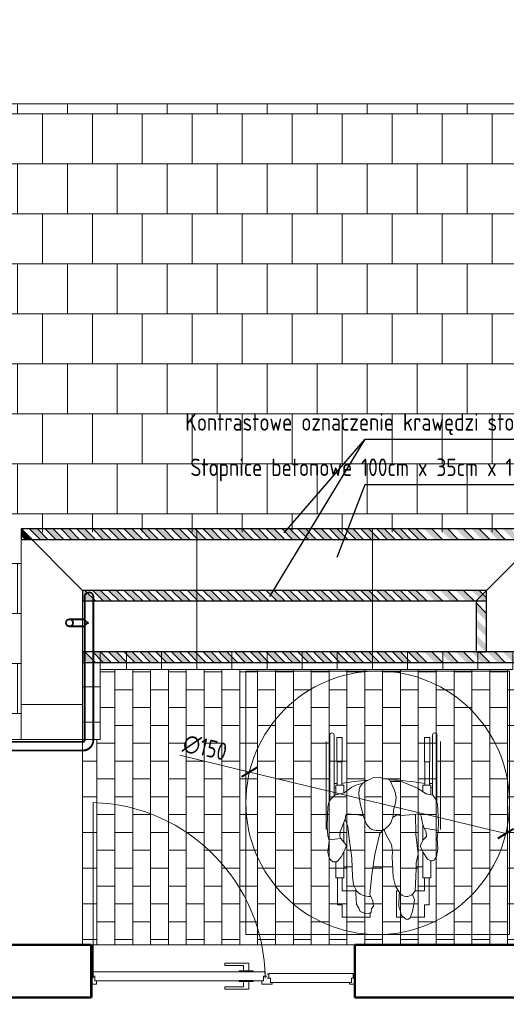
# Model space of a CAD drawing. Header units: millimetres. Extents: x -369365 to -339167, y -1124824 to -1021600.
# Tile 14 of 27: x -361933 to -359163, y -1072793 to -1067188. Entities that reach past the tile are written whole.
import ezdxf

# ---------------------------------------------------------------- set-up
doc = ezdxf.new("R2010")
doc.units = ezdxf.units.MM
doc.linetypes.add('HIDDEN2', pattern=[1.190625, 0.79375, -0.396875])
doc.layers.get('0').update_dxf_attribs({"lineweight": 20})
doc.layers.add('000', color=7, linetype='Continuous', lineweight=13, true_color=0x5b686d)
for name, color, linetype, lineweight in [('005 Text', 1, 'Continuous', 25), ('007 Stal Stezenia', 6, 'Continuous', 35), ('008 Aluminium', 151, 'Continuous', 18), ('009 Kreskowanie', 3, 'Continuous', 30), ('010 Wymiary', 7, 'Continuous', 9), ('013 Przerywana', 8, 'HIDDEN2', 5), ('Ściany', 4, 'Continuous', 50)]:
    doc.layers.add(name, color=color, linetype=linetype, lineweight=lineweight)
doc.styles.add('ISOCPEUR', font='isocpeur.ttf', dxfattribs={"width": 0.8})
doc.dimstyles.new('06.  1_50', dxfattribs={"dimscale": 50, "dimtxt": 2, "dimasz": 1.5, "dimexe": 1, "dimexo": 1, "dimgap": 0.5, "dimtad": 1, "dimdec": 0, "dimlfac": 0.1, "dimtxsty": 'ISOCPEUR', "dimblk": 'ARCHTICK', "dimcen": -5, "dimdle": 1, "dimadec": 0, "dimazin": 0, "dimtfac": 1, "dimtdec": 0, "dimtmove": 0, "dimatfit": 3, "dimfxl": 1, "dimarcsym": 0})

# ---------------------------------------------------------------- blocks, each defined once
blk = doc.blocks.new('NP-C02')
for p, q in [((-0.2683, 0.2121), (-0.2683, 0.7121)), ((0.3817, 0.2121), (0.3817, 0.7121)), ((-0.2053, 0.5964), (-0.2053, 0.4641)), ((-0.1803, 0.5964), (-0.1803, 0.4641)), ((0.2937, 0.5964), (0.2937, 0.4641)), ((0.3187, 0.5964), (0.3187, 0.4641)), ((-0.2053, 0.4746), (-0.2233, 0.4746)), ((-0.2133, 0.4496), (-0.2233, 0.4496)), ((0.3186, 0.4746), (0.3367, 0.4746)), ((0.3267, 0.4496), (0.3367, 0.4496)), ((0.2899, 0.2202), (0.3701, 0.2058)), ((-0.2531, 0.1533), (-0.1849, 0.1597)), ((-0.0022, 0), (0.1102, 0)), ((0.2436, 0), (0.2817, 0)), ((-0.1683, 0), (-0.1209, 0)), ((-0.1783, -0.1379), (-0.1783, -0.1366)), ((0.2917, -0.1379), (0.2917, -0.1366))]:
    blk.add_line(p, q)
for points in [[(-0.2483, 0.376), (-0.2483, 0.7496, -1), (-0.2233, 0.7496), (-0.2233, 0.4037, -1)], [(0.3617, 0.3639), (0.3617, 0.7496, 1), (0.3367, 0.7496), (0.3367, 0.4073, 1)]]:
    blk.add_lwpolyline(points, format="xyb")
for points in [[(-0.2076, 0.7364), (-0.1776, 0.7364), (-0.1776, 0.5964), (-0.2076, 0.5964)], [(0.3209, 0.7364), (0.2909, 0.7364), (0.2909, 0.5964), (0.3209, 0.5964)]]:
    blk.add_lwpolyline(points, close=True)
for points in [[(0.0013, 0.5086), (-0.0204, 0.497), (-0.0502, 0.4825), (-0.0643, 0.4713), (-0.0771, 0.4528), (-0.0816, 0.4391), (-0.0836, 0.4109), (-0.0746, 0.3589), (-0.0579, 0.2934), (-0.0463, 0.2586), (-0.0381, 0.2422), (-0.0193, 0.2188), (-0.0079, 0.2113), (0.0167, 0.206), (0.0477, 0.2058), (0.063, 0.2124), (0.0872, 0.2337), (0.0989, 0.25), (0.1131, 0.2869), (0.1144, 0.3216), (0.1259, 0.3641), (0.1296, 0.3922), (0.1259, 0.416), (0.118, 0.4398), (0.0931, 0.492), (0.09, 0.4957), (0.0795, 0.4998), (0.0639, 0.4997), (0.0565, 0.5009), (0.036, 0.5099), (0.0013, 0.5086)], [(-0.0591, 0.4764), (-0.0993, 0.4636), (-0.122, 0.4523), (-0.1657, 0.4212), (-0.2188, 0.4081), (-0.2428, 0.3846), (-0.2514, 0.3713), (-0.2595, 0.3422), (-0.2634, 0.2302), (-0.2582, 0.1751), (-0.2518, 0.1494), (-0.2595, 0.08), (-0.252, 0.0505), (-0.2428, 0.0363), (-0.2295, 0.0282), (-0.2093, 0.028), (-0.2017, 0.0325), (-0.1824, 0.0569), (-0.1657, 0.089), (-0.1544, 0.1146), (-0.1567, 0.1263), (-0.1759, 0.1494), (-0.1862, 0.1623), (-0.1906, 0.1741), (-0.1895, 0.1991), (-0.168, 0.2518), (-0.1592, 0.2779), (-0.1567, 0.2947), (-0.1451, 0.3011), (-0.0885, 0.2947), (-0.0669, 0.2908), (-0.0566, 0.2908)], [(-0.2133, 0.4095), (-0.2133, 0.4641), (-0.1683, 0.4641)], [(-0.1683, 0.4641), (-0.1683, 0.4205)], [(0.0969, 0.4843), (0.1072, 0.4856), (0.1594, 0.4842), (0.2507, 0.4469), (0.2996, 0.4148), (0.3381, 0.407), (0.3536, 0.3872), (0.3651, 0.3538), (0.3709, 0.2539), (0.369, 0.2047), (0.3626, 0.1623), (0.3664, 0.0993), (0.3588, 0.0585), (0.3484, 0.0389), (0.3367, 0.0325), (0.3264, 0.0331), (0.3086, 0.0427), (0.2829, 0.08), (0.2687, 0.1147), (0.2702, 0.1285), (0.2854, 0.1558), (0.297, 0.1661), (0.3022, 0.1726), (0.3005, 0.1964), (0.2859, 0.2294), (0.2803, 0.2458), (0.2727, 0.2882), (0.2657, 0.2988), (0.2561, 0.3011), (0.2329, 0.2972), (0.1542, 0.2921), (0.1362, 0.2947), (0.1118, 0.2818)], [(0.2817, 0.4641), (0.2817, 0.4266)], [(0.3267, 0.4093), (0.3267, 0.4641), (0.2817, 0.4641)], [(-0.1605, 0.2702), (-0.1451, 0.2291), (-0.1368, 0.1599), (-0.1227, 0.0493), (-0.1188, -0.0559), (-0.1134, -0.1035), (-0.0993, -0.1305), (-0.0993, -0.1523), (-0.0967, -0.2133), (-0.0825, -0.2356), (-0.0758, -0.255), (-0.0437, -0.2691), (-0.0225, -0.2664), (-0.0129, -0.2588), (-0.0103, -0.2383), (0, -0.2249), (-0.0026, -0.1953), (-0.009, -0.1819), (-0.0206, -0.16), (-0.0154, -0.1202), (-0.009, -0.0469), (0.0077, 0.0686), (0.0373, 0.1894), (0.054, 0.206), (0.0604, 0.2137), (0.0732, 0.1823), (0.1033, 0.1264), (0.1097, 0.0853), (0.1075, 0.0539), (0.1131, -0.0572), (0.1259, -0.1099), (0.1504, -0.1497), (0.1465, -0.1562), (0.1455, -0.226), (0.1504, -0.2424), (0.1606, -0.2784), (0.1864, -0.299), (0.1971, -0.3006), (0.2088, -0.2913), (0.221, -0.26), (0.2293, -0.2261), (0.2332, -0.1883), (0.2229, -0.1587), (0.237, -0.1369), (0.2435, -0.0135), (0.2438, 0.023), (0.2553, 0.0725), (0.2425, 0.183), (0.2406, 0.2985)], [(-0.1683, 0.2509), (-0.1683, 0.1403)], [(0.2817, 0.2419), (0.2817, 0.149)], [(-0.1683, 0.0838), (-0.1683, -0.0637), (-0.2133, -0.0637), (-0.2133, 0.028)], [(0.2817, 0.083), (0.2817, -0.0637), (0.3267, -0.0637), (0.3267, 0.0331)], [(-0.2033, -0.0637), (-0.2033, -0.2179), (-0.1783, -0.2179), (-0.1783, -0.2879), (-0.0183, -0.2879), (-0.0183, -0.2631)], [(-0.0993, -0.1379), (-0.1783, -0.1379), (-0.1783, -0.0637)], [(0.3167, -0.0637), (0.3167, -0.2179), (0.2917, -0.2179), (0.2917, -0.2879), (0.2101, -0.2879)], [(0.2364, -0.1379), (0.2917, -0.1379), (0.2917, -0.0637)], [(0.1725, -0.2879), (0.1317, -0.2879), (0.1317, -0.1379), (0.1431, -0.1379)]]:
    blk.add_lwpolyline(points)
for centre, radius, start, end in [((0.0577, -0.9015), 1.3959, 93.6699, 99.8201), ((0.0577, -0.9015), 1.3959, 80.27, 88.6181), ((-0.0197, -0.0646), 0.1058, 221.2563, 271.629), ((0.1898, -0.1172), 0.052, 220.6156, 311.4173)]:
    blk.add_arc(centre, radius, start, end)
blk = doc.blocks.new('_ArchTick')
at = {"color": 0, "linetype": 'ByBlock', "const_width": 0.15}
blk.add_lwpolyline([(-0.5, -0.5), (0.5, 0.5)], dxfattribs=at)
blk = doc.blocks.new('*D177')
at = {"layer": '010 Wymiary', "color": 0, "lineweight": -2, "transparency": 16777216}
for p in [(-1125.9, 270.6), (729.2, -175.3)]:
    blk.add_line(p, (-729.2, 175.3), dxfattribs=at)
at = {"layer": 'Defpoints', "color": 0, "transparency": 16777216}
for p in [(-729.2, 175.3), (729.2, -175.3)]:
    blk.add_point(p, dxfattribs=at)
at = {"layer": '010 Wymiary', "color": 0, "lineweight": -2, "transparency": 16777216, "xscale": 75, "yscale": 75, "zscale": 75}
for p, rotation in [((-729.2, 175.3), 346.4846158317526), ((729.2, -175.3), 166.4846158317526)]:
    blk.add_blockref('_ArchTick', p, dxfattribs=dict(at, rotation=rotation))
at = {"layer": '010 Wymiary', "color": 0, "transparency": 16777216, "insert": (-983, 313.4), "char_height": 100, "attachment_point": 5, "rotation": 346.4846, "style": 'ISOCPEUR'}
blk.add_mtext('∅150', dxfattribs=at)
blk = doc.blocks.new('npn')
blk.add_lwpolyline([(-750, -750), (750, -750), (750, 750), (-750, 750)], close=True)
at = {"layer": '010 Wymiary'}
blk.add_circle((0, 0), 750, dxfattribs=at)
at = {"layer": '010 Wymiary', "xscale": 1000, "yscale": 1000, "zscale": 1000}
blk.add_blockref('NP-C02', (-24.3, -363.8), dxfattribs=at)
at = {"layer": '010 Wymiary'}
dim = blk.add_diameter_dim_2p(p1=(729.2, -175.3), p2=(-729.2, 175.3), dimstyle='06.  1_50', dxfattribs=at)
dim.commit()
dim.dimension.update_dxf_attribs({"geometry": '*D177', "text_midpoint": (-983, 313.4)})

msp = doc.modelspace()

# ---------------------------------------------------------------- hatches: boundary and pattern name
at = {"layer": '000', "transparency": 33554477}
h = msp.add_hatch(dxfattribs=at)
h.set_pattern_fill('AR-B88', color=256, scale=1.4)
h.set_pattern_definition([(0, (-9333.12, -45587.52), (0, 284.48), []), (90, (-9333.12, -45587.52), (-142.24, 284.48), [284.48, -284.48])])
h.paths.add_polyline_path([(-357646.1, -1067666.1), (-363167.3, -1067666.1), (-363266.3, -1067187.5), (-363266.3, -1068144.6), (-363365.3, -1067666.1), (-368886.5, -1067666.1), (-368886.5, -1071455.3), (-369365, -1071554.3), (-368408, -1071554.3), (-368886.5, -1071653.3), (-368882.8, -1075442.5), (-367140.1, -1075442.5), (-367041.1, -1075921.1), (-367041.1, -1074964), (-366942.1, -1075442.5), (-365537.1, -1075442.5), (-365537.1, -1072454.2), (-365537.1, -1071286.2), (-361925.1, -1071286.2), (-361925.1, -1070992.2), (-361925.1, -1070104.2), (-358925.1, -1070104.2), (-358925.5, -1070804.2), (-355190.1, -1070804.2), (-355190.1, -1072334.2), (-358925.1, -1072334.2), (-358925.1, -1072454.2), (-352511.7, -1072454.2), (-352511.7, -1071652.5), (-352033.2, -1071553.5), (-352990.2, -1071553.5), (-352511.7, -1071454.5), (-352511.7, -1070654.2), (-357646.1, -1070654.2)])
at = {"layer": '000', "transparency": 33554495}
h = msp.add_hatch(dxfattribs=at)
h.set_pattern_fill('AR-B816', color=256, scale=0.5, angle=90)
h.set_pattern_definition([(90, (0, -19441.91), (-101.6, 6e-15), []), (180, (0, -19441.91), (-101.6, -101.6), [101.6, -101.6])])
h.paths.add_polyline_path([(-360125.1, -1070886.2), (-360325.1, -1070886.2), (-360525.1, -1070886.2), (-360725.1, -1070886.2), (-360925.1, -1070886.2), (-361125.1, -1070886.2), (-361325.1, -1070886.2), (-361475.1, -1070886.2), (-361475.1, -1070986.2), (-361475.1, -1071186.2), (-361475.1, -1071286.2), (-361575.1, -1071286.2), (-361575.1, -1072454.2), (-361525.1, -1072454.2), (-360025.1, -1072454.2), (-359025.1, -1072454.2), (-359025.1, -1072286.2), (-359025.1, -1072086.2), (-359025.1, -1071886.2), (-359025.1, -1071686.2), (-359025.1, -1071486.2), (-359025.1, -1071286.2), (-359025.1, -1071086.2), (-359025.1, -1070886.2), (-359125.1, -1070886.2), (-359325.1, -1070886.2), (-359525.1, -1070886.2), (-359725.1, -1070886.2), (-359925.1, -1070886.2)])
h.paths.add_polyline_path([(-358925.1, -1072169.2), (-355190.1, -1072169.2), (-355190.1, -1070969.2), (-358925.1, -1070969.2)])
at = {"layer": '009 Kreskowanie', "true_color": 0xf9a800, "transparency": 33554534}
h = msp.add_hatch(color=40, dxfattribs=at)
h.dxf.hatch_style = 1
h.paths.add_polyline_path([(-361906.3, -1070146.2), (-361861.4, -1070146.2), (-361921.4, -1070086.2), (-361925.1, -1070086.2), (-361925.1, -1070127.3)])
h = msp.add_hatch(color=40, dxfattribs=at)
h.dxf.hatch_style = 1
h.paths.add_polyline_path([(-361816.5, -1070146.2), (-361771.6, -1070146.2), (-361831.6, -1070086.2), (-361876.5, -1070086.2)])
h = msp.add_hatch(color=40, dxfattribs=at)
h.dxf.hatch_style = 1
h.paths.add_polyline_path([(-361726.7, -1070146.2), (-361681.8, -1070146.2), (-361741.8, -1070086.2), (-361786.7, -1070086.2)])
h = msp.add_hatch(color=40, dxfattribs=at)
h.dxf.hatch_style = 1
h.paths.add_polyline_path([(-361636.9, -1070146.2), (-361592, -1070146.2), (-361652, -1070086.2), (-361696.9, -1070086.2)])
h = msp.add_hatch(color=40, dxfattribs=at)
h.dxf.hatch_style = 1
h.paths.add_polyline_path([(-361547.1, -1070146.2), (-361502.1, -1070146.2), (-361562.1, -1070086.2), (-361607.1, -1070086.2)])
h = msp.add_hatch(color=40, dxfattribs=at)
h.dxf.hatch_style = 1
h.paths.add_polyline_path([(-361457.2, -1070146.2), (-361412.3, -1070146.2), (-361472.3, -1070086.2), (-361517.2, -1070086.2)])
h = msp.add_hatch(color=40, dxfattribs=at)
h.dxf.hatch_style = 1
h.paths.add_polyline_path([(-361367.4, -1070146.2), (-361322.5, -1070146.2), (-361382.5, -1070086.2), (-361427.4, -1070086.2)])
h = msp.add_hatch(color=40, dxfattribs=at)
h.dxf.hatch_style = 1
h.paths.add_polyline_path([(-361277.6, -1070146.2), (-361232.7, -1070146.2), (-361292.7, -1070086.2), (-361337.6, -1070086.2)])
h = msp.add_hatch(color=40, dxfattribs=at)
h.dxf.hatch_style = 1
h.paths.add_polyline_path([(-361187.8, -1070146.2), (-361142.9, -1070146.2), (-361202.9, -1070086.2), (-361247.8, -1070086.2)])
h = msp.add_hatch(color=40, dxfattribs=at)
h.dxf.hatch_style = 1
h.paths.add_polyline_path([(-361098, -1070146.2), (-361053.1, -1070146.2), (-361113.1, -1070086.2), (-361158, -1070086.2)])
h = msp.add_hatch(color=40, dxfattribs=at)
h.dxf.hatch_style = 1
h.paths.add_polyline_path([(-361008.2, -1070146.2), (-360963.3, -1070146.2), (-361023.3, -1070086.2), (-361068.2, -1070086.2)])
h = msp.add_hatch(color=40, dxfattribs=at)
h.dxf.hatch_style = 1
h.paths.add_polyline_path([(-360918.4, -1070146.2), (-360873.5, -1070146.2), (-360933.5, -1070086.2), (-360978.4, -1070086.2)])
h = msp.add_hatch(color=40, dxfattribs=at)
h.dxf.hatch_style = 1
h.paths.add_polyline_path([(-360828.6, -1070146.2), (-360783.7, -1070146.2), (-360843.7, -1070086.2), (-360888.6, -1070086.2)])
h = msp.add_hatch(color=40, dxfattribs=at)
h.dxf.hatch_style = 1
h.paths.add_polyline_path([(-360738.8, -1070146.2), (-360693.9, -1070146.2), (-360753.9, -1070086.2), (-360798.8, -1070086.2)])
h = msp.add_hatch(color=40, dxfattribs=at)
h.dxf.hatch_style = 1
h.paths.add_polyline_path([(-360649, -1070146.2), (-360604.1, -1070146.2), (-360664.1, -1070086.2), (-360709, -1070086.2)])
h = msp.add_hatch(color=40, dxfattribs=at)
h.dxf.hatch_style = 1
h.paths.add_polyline_path([(-360559.2, -1070146.2), (-360514.3, -1070146.2), (-360574.3, -1070086.2), (-360619.2, -1070086.2)])
h = msp.add_hatch(color=40, dxfattribs=at)
h.dxf.hatch_style = 1
h.paths.add_polyline_path([(-360469.4, -1070146.2), (-360424.5, -1070146.2), (-360484.5, -1070086.2), (-360529.4, -1070086.2)])
h = msp.add_hatch(color=40, dxfattribs=at)
h.dxf.hatch_style = 1
h.paths.add_polyline_path([(-360379.6, -1070146.2), (-360334.7, -1070146.2), (-360394.7, -1070086.2), (-360439.6, -1070086.2)])
h = msp.add_hatch(color=40, dxfattribs=at)
h.dxf.hatch_style = 1
h.paths.add_polyline_path([(-360289.8, -1070146.2), (-360244.9, -1070146.2), (-360304.9, -1070086.2), (-360349.8, -1070086.2)])
h = msp.add_hatch(color=40, dxfattribs=at)
h.dxf.hatch_style = 1
h.paths.add_polyline_path([(-360200, -1070146.2), (-360155.1, -1070146.2), (-360215.1, -1070086.2), (-360260, -1070086.2)])
h = msp.add_hatch(color=40, dxfattribs=at)
h.dxf.hatch_style = 1
h.paths.add_polyline_path([(-360110.2, -1070146.2), (-360065.3, -1070146.2), (-360125.3, -1070086.2), (-360170.2, -1070086.2)])
h = msp.add_hatch(color=40, dxfattribs=at)
h.dxf.hatch_style = 1
h.paths.add_polyline_path([(-360020.4, -1070146.2), (-359975.5, -1070146.2), (-360035.5, -1070086.2), (-360080.4, -1070086.2)])
h = msp.add_hatch(color=40, dxfattribs=at)
h.dxf.hatch_style = 1
h.paths.add_polyline_path([(-359930.6, -1070146.2), (-359885.7, -1070146.2), (-359945.7, -1070086.2), (-359990.6, -1070086.2)])
h = msp.add_hatch(color=40, dxfattribs=at)
h.dxf.hatch_style = 1
h.paths.add_polyline_path([(-359840.8, -1070146.2), (-359795.9, -1070146.2), (-359855.9, -1070086.2), (-359900.8, -1070086.2)])
h = msp.add_hatch(color=40, dxfattribs=at)
h.dxf.hatch_style = 1
h.paths.add_polyline_path([(-359751, -1070146.2), (-359706.1, -1070146.2), (-359766.1, -1070086.2), (-359811, -1070086.2)])
h = msp.add_hatch(color=40, dxfattribs=at)
h.dxf.hatch_style = 1
h.paths.add_polyline_path([(-359661.2, -1070146.2), (-359616.3, -1070146.2), (-359676.3, -1070086.2), (-359721.2, -1070086.2)])
h = msp.add_hatch(color=40, dxfattribs=at)
h.dxf.hatch_style = 1
h.paths.add_polyline_path([(-359571.4, -1070146.2), (-359526.5, -1070146.2), (-359586.5, -1070086.2), (-359631.4, -1070086.2)])
h = msp.add_hatch(color=40, dxfattribs=at)
h.dxf.hatch_style = 1
h.paths.add_polyline_path([(-359481.6, -1070146.2), (-359436.7, -1070146.2), (-359496.7, -1070086.2), (-359541.6, -1070086.2)])
h = msp.add_hatch(color=40, dxfattribs=at)
h.dxf.hatch_style = 1
h.paths.add_polyline_path([(-359391.8, -1070146.2), (-359346.9, -1070146.2), (-359406.9, -1070086.2), (-359451.8, -1070086.2)])
h = msp.add_hatch(color=40, dxfattribs=at)
h.dxf.hatch_style = 1
h.paths.add_polyline_path([(-359302, -1070146.2), (-359257.1, -1070146.2), (-359317.1, -1070086.2), (-359362, -1070086.2)])
h = msp.add_hatch(color=40, dxfattribs=at)
h.dxf.hatch_style = 1
h.paths.add_polyline_path([(-359213.7, -1070146.2), (-359168.8, -1070146.2), (-359228.8, -1070086.2), (-359273.7, -1070086.2)])
h = msp.add_hatch(color=40, dxfattribs=at)
h.dxf.hatch_style = 1
h.paths.add_polyline_path([(-359123.9, -1070146.2), (-359079, -1070146.2), (-359139, -1070086.2), (-359183.9, -1070086.2)])
h = msp.add_hatch(color=40, dxfattribs=at)
h.dxf.hatch_style = 1
h.paths.add_polyline_path([(-361547.1, -1070496.2), (-361502.1, -1070496.2), (-361562.1, -1070436.2), (-361575.1, -1070436.2), (-361575.1, -1070466.2)])
h = msp.add_hatch(color=40, dxfattribs=at)
h.dxf.hatch_style = 1
h.paths.add_polyline_path([(-361457.2, -1070496.2), (-361412.3, -1070496.2), (-361472.3, -1070436.2), (-361517.2, -1070436.2)])
h = msp.add_hatch(color=40, dxfattribs=at)
h.dxf.hatch_style = 1
h.paths.add_polyline_path([(-361367.4, -1070496.2), (-361322.5, -1070496.2), (-361382.5, -1070436.2), (-361427.4, -1070436.2)])
h = msp.add_hatch(color=40, dxfattribs=at)
h.dxf.hatch_style = 1
h.paths.add_polyline_path([(-361277.6, -1070496.2), (-361232.7, -1070496.2), (-361292.7, -1070436.2), (-361337.6, -1070436.2)])
h = msp.add_hatch(color=40, dxfattribs=at)
h.dxf.hatch_style = 1
h.paths.add_polyline_path([(-361187.8, -1070496.2), (-361142.9, -1070496.2), (-361202.9, -1070436.2), (-361247.8, -1070436.2)])
h = msp.add_hatch(color=40, dxfattribs=at)
h.dxf.hatch_style = 1
h.paths.add_polyline_path([(-361098, -1070496.2), (-361053.1, -1070496.2), (-361113.1, -1070436.2), (-361158, -1070436.2)])
h = msp.add_hatch(color=40, dxfattribs=at)
h.dxf.hatch_style = 1
h.paths.add_polyline_path([(-361008.2, -1070496.2), (-360963.3, -1070496.2), (-361023.3, -1070436.2), (-361068.2, -1070436.2)])
h = msp.add_hatch(color=40, dxfattribs=at)
h.dxf.hatch_style = 1
h.paths.add_polyline_path([(-360918.4, -1070496.2), (-360873.5, -1070496.2), (-360933.5, -1070436.2), (-360978.4, -1070436.2)])
h = msp.add_hatch(color=40, dxfattribs=at)
h.dxf.hatch_style = 1
h.paths.add_polyline_path([(-360828.6, -1070496.2), (-360783.7, -1070496.2), (-360843.7, -1070436.2), (-360888.6, -1070436.2)])
h = msp.add_hatch(color=40, dxfattribs=at)
h.dxf.hatch_style = 1
h.paths.add_polyline_path([(-360738.8, -1070496.2), (-360693.9, -1070496.2), (-360753.9, -1070436.2), (-360798.8, -1070436.2)])
h = msp.add_hatch(color=40, dxfattribs=at)
h.dxf.hatch_style = 1
h.paths.add_polyline_path([(-360649, -1070496.2), (-360604.1, -1070496.2), (-360664.1, -1070436.2), (-360709, -1070436.2)])
h = msp.add_hatch(color=40, dxfattribs=at)
h.dxf.hatch_style = 1
h.paths.add_polyline_path([(-360559.2, -1070496.2), (-360514.3, -1070496.2), (-360574.3, -1070436.2), (-360619.2, -1070436.2)])
h = msp.add_hatch(color=40, dxfattribs=at)
h.dxf.hatch_style = 1
h.paths.add_polyline_path([(-360469.4, -1070496.2), (-360424.5, -1070496.2), (-360484.5, -1070436.2), (-360529.4, -1070436.2)])
h = msp.add_hatch(color=40, dxfattribs=at)
h.dxf.hatch_style = 1
h.paths.add_polyline_path([(-360379.6, -1070496.2), (-360334.7, -1070496.2), (-360394.7, -1070436.2), (-360439.6, -1070436.2)])
h = msp.add_hatch(color=40, dxfattribs=at)
h.dxf.hatch_style = 1
h.paths.add_polyline_path([(-360289.8, -1070496.2), (-360244.9, -1070496.2), (-360304.9, -1070436.2), (-360349.8, -1070436.2)])
h = msp.add_hatch(color=40, dxfattribs=at)
h.dxf.hatch_style = 1
h.paths.add_polyline_path([(-360200, -1070496.2), (-360155.1, -1070496.2), (-360215.1, -1070436.2), (-360260, -1070436.2)])
h = msp.add_hatch(color=40, dxfattribs=at)
h.dxf.hatch_style = 1
h.paths.add_polyline_path([(-360110.2, -1070496.2), (-360065.3, -1070496.2), (-360125.3, -1070436.2), (-360170.2, -1070436.2)])
h = msp.add_hatch(color=40, dxfattribs=at)
h.dxf.hatch_style = 1
h.paths.add_polyline_path([(-360020.4, -1070496.2), (-359975.5, -1070496.2), (-360035.5, -1070436.2), (-360080.4, -1070436.2)])
h = msp.add_hatch(color=40, dxfattribs=at)
h.dxf.hatch_style = 1
h.paths.add_polyline_path([(-359930.6, -1070496.2), (-359885.7, -1070496.2), (-359945.7, -1070436.2), (-359990.6, -1070436.2)])
h = msp.add_hatch(color=40, dxfattribs=at)
h.dxf.hatch_style = 1
h.paths.add_polyline_path([(-359840.8, -1070496.2), (-359795.9, -1070496.2), (-359855.9, -1070436.2), (-359900.8, -1070436.2)])
h = msp.add_hatch(color=40, dxfattribs=at)
h.dxf.hatch_style = 1
h.paths.add_polyline_path([(-359751, -1070496.2), (-359706.1, -1070496.2), (-359766.1, -1070436.2), (-359811, -1070436.2)])
h = msp.add_hatch(color=40, dxfattribs=at)
h.dxf.hatch_style = 1
h.paths.add_polyline_path([(-359661.2, -1070496.2), (-359616.3, -1070496.2), (-359676.3, -1070436.2), (-359721.2, -1070436.2)])
h = msp.add_hatch(color=40, dxfattribs=at)
h.dxf.hatch_style = 1
h.paths.add_polyline_path([(-359571.4, -1070496.2), (-359526.5, -1070496.2), (-359586.5, -1070436.2), (-359631.4, -1070436.2)])
h = msp.add_hatch(color=40, dxfattribs=at)
h.dxf.hatch_style = 1
h.paths.add_polyline_path([(-359481.6, -1070496.2), (-359436.7, -1070496.2), (-359496.7, -1070436.2), (-359541.6, -1070436.2)])
h = msp.add_hatch(color=40, dxfattribs=at)
h.dxf.hatch_style = 1
h.paths.add_polyline_path([(-359391.8, -1070496.2), (-359346.9, -1070496.2), (-359406.9, -1070436.2), (-359451.8, -1070436.2)])
h = msp.add_hatch(color=40, dxfattribs=at)
h.dxf.hatch_style = 1
h.paths.add_polyline_path([(-359302, -1070496.2), (-359275.1, -1070496.2), (-359275.1, -1070478.2), (-359317.1, -1070436.2), (-359362, -1070436.2)])
h = msp.add_hatch(color=40, dxfattribs=at)
h.dxf.hatch_style = 1
h.paths.add_polyline_path([(-359335.1, -1070552.9), (-359335.1, -1070508), (-359275.1, -1070568), (-359275.1, -1070612.9)])
h = msp.add_hatch(color=40, dxfattribs=at)
h.dxf.hatch_style = 1
h.paths.add_polyline_path([(-359335.1, -1070642.7), (-359335.1, -1070597.8), (-359275.1, -1070657.8), (-359275.1, -1070702.7)])
h = msp.add_hatch(color=40, dxfattribs=at)
h.dxf.hatch_style = 1
h.paths.add_polyline_path([(-359335.1, -1070732.5), (-359335.1, -1070687.6), (-359275.1, -1070747.6), (-359275.1, -1070792.5)])
h = msp.add_hatch(color=40, dxfattribs=at)
h.dxf.hatch_style = 1
h.paths.add_polyline_path([(-361547.1, -1070846.2), (-361502.1, -1070846.2), (-361562.1, -1070786.2), (-361575.1, -1070786.2), (-361575.1, -1070816.2)])
h = msp.add_hatch(color=40, dxfattribs=at)
h.dxf.hatch_style = 1
h.paths.add_polyline_path([(-361457.2, -1070846.2), (-361412.3, -1070846.2), (-361472.3, -1070786.2), (-361517.2, -1070786.2)])
h = msp.add_hatch(color=40, dxfattribs=at)
h.dxf.hatch_style = 1
h.paths.add_polyline_path([(-361367.4, -1070846.2), (-361322.5, -1070846.2), (-361382.5, -1070786.2), (-361427.4, -1070786.2)])
h = msp.add_hatch(color=40, dxfattribs=at)
h.dxf.hatch_style = 1
h.paths.add_polyline_path([(-361277.6, -1070846.2), (-361232.7, -1070846.2), (-361292.7, -1070786.2), (-361337.6, -1070786.2)])
h = msp.add_hatch(color=40, dxfattribs=at)
h.dxf.hatch_style = 1
h.paths.add_polyline_path([(-361187.8, -1070846.2), (-361142.9, -1070846.2), (-361202.9, -1070786.2), (-361247.8, -1070786.2)])
h = msp.add_hatch(color=40, dxfattribs=at)
h.dxf.hatch_style = 1
h.paths.add_polyline_path([(-361098, -1070846.2), (-361053.1, -1070846.2), (-361113.1, -1070786.2), (-361158, -1070786.2)])
h = msp.add_hatch(color=40, dxfattribs=at)
h.dxf.hatch_style = 1
h.paths.add_polyline_path([(-361008.2, -1070846.2), (-360963.3, -1070846.2), (-361023.3, -1070786.2), (-361068.2, -1070786.2)])
h = msp.add_hatch(color=40, dxfattribs=at)
h.dxf.hatch_style = 1
h.paths.add_polyline_path([(-360918.4, -1070846.2), (-360873.5, -1070846.2), (-360933.5, -1070786.2), (-360978.4, -1070786.2)])
h = msp.add_hatch(color=40, dxfattribs=at)
h.dxf.hatch_style = 1
h.paths.add_polyline_path([(-360828.6, -1070846.2), (-360783.7, -1070846.2), (-360843.7, -1070786.2), (-360888.6, -1070786.2)])
h = msp.add_hatch(color=40, dxfattribs=at)
h.dxf.hatch_style = 1
h.paths.add_polyline_path([(-360738.8, -1070846.2), (-360693.9, -1070846.2), (-360753.9, -1070786.2), (-360798.8, -1070786.2)])
h = msp.add_hatch(color=40, dxfattribs=at)
h.dxf.hatch_style = 1
h.paths.add_polyline_path([(-360649, -1070846.2), (-360604.1, -1070846.2), (-360664.1, -1070786.2), (-360709, -1070786.2)])
h = msp.add_hatch(color=40, dxfattribs=at)
h.dxf.hatch_style = 1
h.paths.add_polyline_path([(-360559.2, -1070846.2), (-360514.3, -1070846.2), (-360574.3, -1070786.2), (-360619.2, -1070786.2)])
h = msp.add_hatch(color=40, dxfattribs=at)
h.dxf.hatch_style = 1
h.paths.add_polyline_path([(-360469.4, -1070846.2), (-360424.5, -1070846.2), (-360484.5, -1070786.2), (-360529.4, -1070786.2)])
h = msp.add_hatch(color=40, dxfattribs=at)
h.dxf.hatch_style = 1
h.paths.add_polyline_path([(-360379.6, -1070846.2), (-360334.7, -1070846.2), (-360394.7, -1070786.2), (-360439.6, -1070786.2)])
h = msp.add_hatch(color=40, dxfattribs=at)
h.dxf.hatch_style = 1
h.paths.add_polyline_path([(-360289.8, -1070846.2), (-360244.9, -1070846.2), (-360304.9, -1070786.2), (-360349.8, -1070786.2)])
h = msp.add_hatch(color=40, dxfattribs=at)
h.dxf.hatch_style = 1
h.paths.add_polyline_path([(-360200, -1070846.2), (-360155.1, -1070846.2), (-360215.1, -1070786.2), (-360260, -1070786.2)])
h = msp.add_hatch(color=40, dxfattribs=at)
h.dxf.hatch_style = 1
h.paths.add_polyline_path([(-360110.2, -1070846.2), (-360065.3, -1070846.2), (-360125.3, -1070786.2), (-360170.2, -1070786.2)])
h = msp.add_hatch(color=40, dxfattribs=at)
h.dxf.hatch_style = 1
h.paths.add_polyline_path([(-360020.4, -1070846.2), (-359975.5, -1070846.2), (-360035.5, -1070786.2), (-360080.4, -1070786.2)])
h = msp.add_hatch(color=40, dxfattribs=at)
h.dxf.hatch_style = 1
h.paths.add_polyline_path([(-359930.6, -1070846.2), (-359885.7, -1070846.2), (-359945.7, -1070786.2), (-359990.6, -1070786.2)])
h = msp.add_hatch(color=40, dxfattribs=at)
h.dxf.hatch_style = 1
h.paths.add_polyline_path([(-359840.8, -1070846.2), (-359795.9, -1070846.2), (-359855.9, -1070786.2), (-359900.8, -1070786.2)])
h = msp.add_hatch(color=40, dxfattribs=at)
h.dxf.hatch_style = 1
h.paths.add_polyline_path([(-359751, -1070846.2), (-359706.1, -1070846.2), (-359766.1, -1070786.2), (-359811, -1070786.2)])
h = msp.add_hatch(color=40, dxfattribs=at)
h.dxf.hatch_style = 1
h.paths.add_polyline_path([(-359661.2, -1070846.2), (-359616.3, -1070846.2), (-359676.3, -1070786.2), (-359721.2, -1070786.2)])
h = msp.add_hatch(color=40, dxfattribs=at)
h.dxf.hatch_style = 1
h.paths.add_polyline_path([(-359571.4, -1070846.2), (-359526.5, -1070846.2), (-359586.5, -1070786.2), (-359631.4, -1070786.2)])
h = msp.add_hatch(color=40, dxfattribs=at)
h.dxf.hatch_style = 1
h.paths.add_polyline_path([(-359481.6, -1070846.2), (-359436.7, -1070846.2), (-359496.7, -1070786.2), (-359541.6, -1070786.2)])
h = msp.add_hatch(color=40, dxfattribs=at)
h.dxf.hatch_style = 1
h.paths.add_polyline_path([(-359391.8, -1070846.2), (-359346.9, -1070846.2), (-359406.9, -1070786.2), (-359451.8, -1070786.2)])
h = msp.add_hatch(color=40, dxfattribs=at)
h.dxf.hatch_style = 1
h.paths.add_polyline_path([(-359302, -1070846.2), (-359257.1, -1070846.2), (-359317.1, -1070786.2), (-359362, -1070786.2)])
h = msp.add_hatch(color=40, dxfattribs=at)
h.dxf.hatch_style = 1
h.paths.add_polyline_path([(-359213.7, -1070846.2), (-359168.8, -1070846.2), (-359228.8, -1070786.2), (-359273.7, -1070786.2)])
h = msp.add_hatch(color=40, dxfattribs=at)
h.dxf.hatch_style = 1
h.paths.add_polyline_path([(-359123.9, -1070846.2), (-359079, -1070846.2), (-359139, -1070786.2), (-359183.9, -1070786.2)])

# ---------------------------------------------------------------- linework, layer by layer
at = {"layer": '000'}
for p, q in [((-363167.3, -1067666.1), (-352511.7, -1067666.1)), ((-361575.1, -1071286.2), (-361575.1, -1072454.2)), ((-360025.1, -1072454.2), (-361523.1, -1072454.2))]:
    msp.add_line(p, q, dxfattribs=at)
for points in [[(-360925.1, -1070436.2), (-361575.1, -1070436.2), (-361925.1, -1070086.2), (-360925.1, -1070086.2)], [(-361575.1, -1071086.2), (-361575.1, -1070436.2), (-361925.1, -1070086.2), (-361925.1, -1071086.2)], [(-360925.1, -1070436.2), (-359925.1, -1070436.2), (-359925.1, -1070086.2), (-360925.1, -1070086.2)], [(-359925.1, -1070436.2), (-359275.1, -1070436.2), (-358925.1, -1070086.2), (-359925.1, -1070086.2)], [(-359275.1, -1070786.2), (-359275.1, -1070436.2), (-358925.1, -1070086.2), (-358925.1, -1070786.2)], [(-360925.1, -1070786.2), (-361575.1, -1070786.2), (-361575.1, -1070436.2), (-360925.1, -1070436.2)], [(-360925.1, -1070786.2), (-359925.1, -1070786.2), (-359925.1, -1070436.2), (-360925.1, -1070436.2)], [(-359925.1, -1070786.2), (-359275.1, -1070786.2), (-359275.1, -1070436.2), (-359925.1, -1070436.2)], [(-361575.1, -1070786.2), (-361575.1, -1070986.2), (-361475.1, -1070986.2), (-361475.1, -1070786.2)], [(-361475.1, -1070886.2), (-361325.1, -1070886.2), (-361325.1, -1070786.2), (-361475.1, -1070786.2)], [(-361325.1, -1070886.2), (-361125.1, -1070886.2), (-361125.1, -1070786.2), (-361325.1, -1070786.2)], [(-361125.1, -1070886.2), (-360925.1, -1070886.2), (-360925.1, -1070786.2), (-361125.1, -1070786.2)], [(-360925.1, -1070886.2), (-360725.1, -1070886.2), (-360725.1, -1070786.2), (-360925.1, -1070786.2)], [(-360725.1, -1070886.2), (-360525.1, -1070886.2), (-360525.1, -1070786.2), (-360725.1, -1070786.2)], [(-360525.1, -1070886.2), (-360325.1, -1070886.2), (-360325.1, -1070786.2), (-360525.1, -1070786.2)], [(-360325.1, -1070886.2), (-360125.1, -1070886.2), (-360125.1, -1070786.2), (-360325.1, -1070786.2)], [(-360125.1, -1070886.2), (-359925.1, -1070886.2), (-359925.1, -1070786.2), (-360125.1, -1070786.2)], [(-359925.1, -1070886.2), (-359725.1, -1070886.2), (-359725.1, -1070786.2), (-359925.1, -1070786.2)], [(-359725.1, -1070886.2), (-359525.1, -1070886.2), (-359525.1, -1070786.2), (-359725.1, -1070786.2)], [(-359525.1, -1070886.2), (-359325.1, -1070886.2), (-359325.1, -1070786.2), (-359525.1, -1070786.2)], [(-359325.1, -1070886.2), (-359125.1, -1070886.2), (-359125.1, -1070786.2), (-359325.1, -1070786.2)], [(-361575.1, -1070986.2), (-361575.1, -1071186.2), (-361475.1, -1071186.2), (-361475.1, -1070986.2)], [(-361925.1, -1071286.2), (-361925.1, -1071086.2), (-361575.1, -1071086.2), (-361575.1, -1071286.2)], [(-361575.1, -1071186.2), (-361575.1, -1071286.2), (-361475.1, -1071286.2), (-361475.1, -1071186.2)]]:
    msp.add_lwpolyline(points, close=True, dxfattribs=at)
at = {"layer": '005 Text'}
msp.add_line((-360427.9, -1070108.4), (-359965.8, -1069574.7), dxfattribs=at)
for points in [[(-360509, -1070470.5), (-359965.8, -1069574.7), (-357917.8, -1069574.7)], [(-360125.2, -1070248.3), (-359965.8, -1069832.9), (-357917.8, -1069832.9)]]:
    msp.add_lwpolyline(points, dxfattribs=at)
at = {"layer": '007 Stal Stezenia'}
for p, q in [((-361562.9, -1070472.1), (-361562.9, -1071288.4)), ((-361512.9, -1070472.1), (-361512.9, -1071288.4)), ((-361562.9, -1070600.2), (-361649.3, -1070600.2)), ((-361635.7, -1070600.2), (-361562.9, -1070600.2)), ((-361649.3, -1070642.2), (-361562.9, -1070642.2)), ((-361562.9, -1070642.2), (-361635.7, -1070642.2)), ((-365515.1, -1071298.4), (-361572.9, -1071298.4)), ((-365515.1, -1071348.4), (-361572.9, -1071348.4))]:
    msp.add_line(p, q, dxfattribs=at)
msp.add_circle((-361649.3, -1070621.2), 21, dxfattribs=at)
for centre, radius, start, end in [((-361537.9, -1070472.1), 25, 359.9752, 180.0248), ((-361530.9, -1070589), 33.9, 199.273, 251.7009), ((-361530.9, -1070653.4), 33.9, 108.2991, 160.727), ((-361572.9, -1071288.4), 60, 270, 0), ((-361572.9, -1071288.4), 10, 270, 0)]:
    msp.add_arc(centre, radius, start, end, dxfattribs=at)
at = {"layer": '008 Aluminium'}
for p, q in [((-361514, -1072644.2), (-361514, -1071644.2)), ((-361505.1, -1072633.5), (-361525.1, -1072633.5)), ((-361505.1, -1072658.5), (-361505.1, -1072633.5)), ((-360545.1, -1072658.5), (-360545.1, -1072633.5)), ((-360545.1, -1072633.5), (-360525.1, -1072633.5)), ((-360515.1, -1072621.5), (-360525.1, -1072621.5)), ((-360505.1, -1072643.5), (-360525.1, -1072643.5)), ((-360505.1, -1072668.5), (-360505.1, -1072643.5)), ((-360045.1, -1072668.5), (-360045.1, -1072643.5)), ((-360035.1, -1072621.5), (-360025.1, -1072621.5)), ((-361525.1, -1072678.5), (-361495.1, -1072678.5)), ((-361495.1, -1072658.5), (-361505.1, -1072658.5)), ((-361495.1, -1072678.5), (-361495.1, -1072658.5)), ((-360555.1, -1072658.5), (-360545.1, -1072658.5)), ((-360555.1, -1072678.5), (-360555.1, -1072658.5)), ((-360525.1, -1072678.5), (-360555.1, -1072678.5)), ((-360525.1, -1072678.5), (-360495.1, -1072678.5)), ((-360495.1, -1072668.5), (-360505.1, -1072668.5)), ((-360495.1, -1072678.5), (-360495.1, -1072668.5)), ((-360055.1, -1072678.5), (-360055.1, -1072668.5)), ((-360055.1, -1072668.5), (-360045.1, -1072668.5)), ((-360025.1, -1072678.5), (-360055.1, -1072678.5))]:
    msp.add_line(p, q, dxfattribs=at)
for points in [[(-365537.1, -1072454.2), (-361575.1, -1072454.2), (-361575.1, -1071286.2), (-365537.1, -1071286.2)], [(-360545.1, -1072658.5), (-360545.1, -1072633.5), (-360535.1, -1072633.5), (-360535.1, -1072608.5), (-361515.1, -1072608.5), (-361515.1, -1072633.5), (-361505.1, -1072633.5), (-361505.1, -1072658.5)], [(-360684.2, -1072602.5), (-360684.2, -1072608.5), (-360604.2, -1072608.5), (-360604.2, -1072602.5)], [(-360505.1, -1072668.5), (-360505.1, -1072643.5), (-360515.1, -1072643.5), (-360515.1, -1072618.5), (-360035.1, -1072618.5), (-360035.1, -1072643.5), (-360045.1, -1072643.5), (-360045.1, -1072668.5)], [(-360684.2, -1072664), (-360684.2, -1072658), (-360604.2, -1072658), (-360604.2, -1072664)]]:
    msp.add_lwpolyline(points, close=True, dxfattribs=at)
for points in [[(-360629.2, -1072572.5), (-360629.2, -1072559.5), (-360764.2, -1072559.5), (-360764.2, -1072572.5), (-360659.2, -1072572.5)], [(-360659.2, -1072572.5), (-360659.2, -1072602.5), (-360629.2, -1072602.5), (-360629.2, -1072572.5)], [(-360629.2, -1072694), (-360629.2, -1072707), (-360764.2, -1072707), (-360764.2, -1072694), (-360659.2, -1072694)], [(-360659.2, -1072694), (-360659.2, -1072664), (-360629.2, -1072664), (-360629.2, -1072694)]]:
    msp.add_lwpolyline(points, dxfattribs=at)
msp.add_arc((-361543.6, -1072651.2), 1007.4, 0.3986, 88.3139, dxfattribs=at)
at = {"layer": '009 Kreskowanie', "color": 40, "linetype": 'Continuous', "true_color": 0xf9a800, "transparency": 33554534}
for p, q in [((-361921.4, -1070086.2), (-361861.4, -1070146.2)), ((-361876.5, -1070086.2), (-361816.5, -1070146.2)), ((-361831.6, -1070086.2), (-361771.6, -1070146.2)), ((-361786.7, -1070086.2), (-361726.7, -1070146.2)), ((-361741.8, -1070086.2), (-361681.8, -1070146.2)), ((-361696.9, -1070086.2), (-361636.9, -1070146.2)), ((-361652, -1070086.2), (-361592, -1070146.2)), ((-361607.1, -1070086.2), (-361547.1, -1070146.2)), ((-361562.1, -1070086.2), (-361502.1, -1070146.2)), ((-361517.2, -1070086.2), (-361457.2, -1070146.2)), ((-361472.3, -1070086.2), (-361412.3, -1070146.2)), ((-361427.4, -1070086.2), (-361367.4, -1070146.2)), ((-361382.5, -1070086.2), (-361322.5, -1070146.2)), ((-361337.6, -1070086.2), (-361277.6, -1070146.2)), ((-361292.7, -1070086.2), (-361232.7, -1070146.2)), ((-361247.8, -1070086.2), (-361187.8, -1070146.2)), ((-361202.9, -1070086.2), (-361142.9, -1070146.2)), ((-361158, -1070086.2), (-361098, -1070146.2)), ((-361113.1, -1070086.2), (-361053.1, -1070146.2)), ((-361068.2, -1070086.2), (-361008.2, -1070146.2)), ((-361068.2, -1070086.2), (-361008.2, -1070146.2)), ((-361023.3, -1070086.2), (-360963.3, -1070146.2)), ((-361023.3, -1070086.2), (-360963.3, -1070146.2)), ((-360888.6, -1070086.2), (-360828.6, -1070146.2)), ((-360843.7, -1070086.2), (-360783.7, -1070146.2)), ((-360798.8, -1070086.2), (-360738.8, -1070146.2)), ((-360753.9, -1070086.2), (-360693.9, -1070146.2)), ((-360709, -1070086.2), (-360649, -1070146.2)), ((-360664.1, -1070086.2), (-360604.1, -1070146.2)), ((-360619.2, -1070086.2), (-360559.2, -1070146.2)), ((-360574.3, -1070086.2), (-360514.3, -1070146.2)), ((-360529.4, -1070086.2), (-360469.4, -1070146.2)), ((-360484.5, -1070086.2), (-360424.5, -1070146.2)), ((-360439.6, -1070086.2), (-360379.6, -1070146.2)), ((-360394.7, -1070086.2), (-360334.7, -1070146.2)), ((-360349.8, -1070086.2), (-360289.8, -1070146.2)), ((-360304.9, -1070086.2), (-360244.9, -1070146.2)), ((-360260, -1070086.2), (-360200, -1070146.2)), ((-360215.1, -1070086.2), (-360155.1, -1070146.2)), ((-360170.2, -1070086.2), (-360110.2, -1070146.2)), ((-360125.3, -1070086.2), (-360065.3, -1070146.2)), ((-360080.4, -1070086.2), (-360020.4, -1070146.2)), ((-360035.5, -1070086.2), (-359975.5, -1070146.2)), ((-359990.6, -1070086.2), (-359930.6, -1070146.2)), ((-359945.7, -1070086.2), (-359885.7, -1070146.2)), ((-359900.8, -1070086.2), (-359840.8, -1070146.2)), ((-359855.9, -1070086.2), (-359795.9, -1070146.2)), ((-359811, -1070086.2), (-359751, -1070146.2)), ((-359766.1, -1070086.2), (-359706.1, -1070146.2)), ((-359721.2, -1070086.2), (-359661.2, -1070146.2)), ((-359676.3, -1070086.2), (-359616.3, -1070146.2)), ((-359586.5, -1070086.2), (-359526.5, -1070146.2)), ((-359496.7, -1070086.2), (-359436.7, -1070146.2)), ((-359406.9, -1070086.2), (-359346.9, -1070146.2)), ((-359317.1, -1070086.2), (-359257.1, -1070146.2)), ((-359228.8, -1070086.2), (-359168.8, -1070146.2)), ((-361562.1, -1070436.2), (-361502.1, -1070496.2)), ((-361517.2, -1070436.2), (-361457.2, -1070496.2)), ((-361472.3, -1070436.2), (-361412.3, -1070496.2)), ((-361427.4, -1070436.2), (-361367.4, -1070496.2)), ((-361382.5, -1070436.2), (-361322.5, -1070496.2)), ((-361337.6, -1070436.2), (-361277.6, -1070496.2)), ((-361292.7, -1070436.2), (-361232.7, -1070496.2)), ((-361247.8, -1070436.2), (-361187.8, -1070496.2)), ((-361202.9, -1070436.2), (-361142.9, -1070496.2)), ((-361158, -1070436.2), (-361098, -1070496.2)), ((-361113.1, -1070436.2), (-361053.1, -1070496.2)), ((-361068.2, -1070436.2), (-361008.2, -1070496.2)), ((-361068.2, -1070436.2), (-361008.2, -1070496.2)), ((-361023.3, -1070436.2), (-360963.3, -1070496.2)), ((-361023.3, -1070436.2), (-360963.3, -1070496.2)), ((-360888.6, -1070436.2), (-360828.6, -1070496.2)), ((-360843.7, -1070436.2), (-360783.7, -1070496.2)), ((-360798.8, -1070436.2), (-360738.8, -1070496.2)), ((-360753.9, -1070436.2), (-360693.9, -1070496.2)), ((-360709, -1070436.2), (-360649, -1070496.2)), ((-360664.1, -1070436.2), (-360604.1, -1070496.2)), ((-360619.2, -1070436.2), (-360559.2, -1070496.2)), ((-360574.3, -1070436.2), (-360514.3, -1070496.2)), ((-360529.4, -1070436.2), (-360469.4, -1070496.2)), ((-360484.5, -1070436.2), (-360424.5, -1070496.2)), ((-360439.6, -1070436.2), (-360379.6, -1070496.2)), ((-360394.7, -1070436.2), (-360334.7, -1070496.2)), ((-360349.8, -1070436.2), (-360289.8, -1070496.2)), ((-360304.9, -1070436.2), (-360244.9, -1070496.2)), ((-360260, -1070436.2), (-360200, -1070496.2)), ((-360215.1, -1070436.2), (-360155.1, -1070496.2)), ((-360170.2, -1070436.2), (-360110.2, -1070496.2)), ((-360125.3, -1070436.2), (-360065.3, -1070496.2)), ((-360080.4, -1070436.2), (-360020.4, -1070496.2)), ((-360035.5, -1070436.2), (-359975.5, -1070496.2)), ((-359990.6, -1070436.2), (-359930.6, -1070496.2)), ((-359945.7, -1070436.2), (-359885.7, -1070496.2)), ((-359900.8, -1070436.2), (-359840.8, -1070496.2)), ((-359855.9, -1070436.2), (-359795.9, -1070496.2)), ((-359811, -1070436.2), (-359751, -1070496.2)), ((-359766.1, -1070436.2), (-359706.1, -1070496.2)), ((-359721.2, -1070436.2), (-359661.2, -1070496.2)), ((-359676.3, -1070436.2), (-359616.3, -1070496.2)), ((-359586.5, -1070436.2), (-359526.5, -1070496.2)), ((-359496.7, -1070436.2), (-359436.7, -1070496.2)), ((-359406.9, -1070436.2), (-359346.9, -1070496.2)), ((-359317.1, -1070436.2), (-359275.1, -1070478.2)), ((-359335.1, -1070508), (-359275.1, -1070568)), ((-361562.1, -1070786.2), (-361502.1, -1070846.2)), ((-361517.2, -1070786.2), (-361457.2, -1070846.2)), ((-361472.3, -1070786.2), (-361412.3, -1070846.2)), ((-361427.4, -1070786.2), (-361367.4, -1070846.2)), ((-361382.5, -1070786.2), (-361322.5, -1070846.2)), ((-361337.6, -1070786.2), (-361277.6, -1070846.2)), ((-361292.7, -1070786.2), (-361232.7, -1070846.2)), ((-361247.8, -1070786.2), (-361187.8, -1070846.2)), ((-361202.9, -1070786.2), (-361142.9, -1070846.2)), ((-361158, -1070786.2), (-361098, -1070846.2)), ((-361113.1, -1070786.2), (-361053.1, -1070846.2)), ((-361068.2, -1070786.2), (-361008.2, -1070846.2)), ((-361068.2, -1070786.2), (-361008.2, -1070846.2)), ((-361023.3, -1070786.2), (-360963.3, -1070846.2)), ((-361023.3, -1070786.2), (-360963.3, -1070846.2)), ((-360888.6, -1070786.2), (-360828.6, -1070846.2)), ((-360843.7, -1070786.2), (-360783.7, -1070846.2)), ((-360798.8, -1070786.2), (-360738.8, -1070846.2)), ((-360753.9, -1070786.2), (-360693.9, -1070846.2)), ((-360709, -1070786.2), (-360649, -1070846.2)), ((-360664.1, -1070786.2), (-360604.1, -1070846.2)), ((-360619.2, -1070786.2), (-360559.2, -1070846.2)), ((-360574.3, -1070786.2), (-360514.3, -1070846.2)), ((-360529.4, -1070786.2), (-360469.4, -1070846.2)), ((-360484.5, -1070786.2), (-360424.5, -1070846.2)), ((-360439.6, -1070786.2), (-360379.6, -1070846.2)), ((-360394.7, -1070786.2), (-360334.7, -1070846.2)), ((-360349.8, -1070786.2), (-360289.8, -1070846.2)), ((-360304.9, -1070786.2), (-360244.9, -1070846.2)), ((-360260, -1070786.2), (-360200, -1070846.2)), ((-360215.1, -1070786.2), (-360155.1, -1070846.2)), ((-360170.2, -1070786.2), (-360110.2, -1070846.2)), ((-360125.3, -1070786.2), (-360065.3, -1070846.2)), ((-360080.4, -1070786.2), (-360020.4, -1070846.2)), ((-360035.5, -1070786.2), (-359975.5, -1070846.2)), ((-359990.6, -1070786.2), (-359930.6, -1070846.2)), ((-359945.7, -1070786.2), (-359885.7, -1070846.2)), ((-359900.8, -1070786.2), (-359840.8, -1070846.2)), ((-359855.9, -1070786.2), (-359795.9, -1070846.2)), ((-359811, -1070786.2), (-359751, -1070846.2)), ((-359766.1, -1070786.2), (-359706.1, -1070846.2)), ((-359721.2, -1070786.2), (-359661.2, -1070846.2)), ((-359676.3, -1070786.2), (-359616.3, -1070846.2)), ((-359586.5, -1070786.2), (-359526.5, -1070846.2)), ((-359496.7, -1070786.2), (-359436.7, -1070846.2)), ((-359406.9, -1070786.2), (-359346.9, -1070846.2)), ((-359317.1, -1070786.2), (-359257.1, -1070846.2)), ((-359228.8, -1070786.2), (-359168.8, -1070846.2))]:
    msp.add_line(p, q, dxfattribs=at)
at = {"layer": '009 Kreskowanie', "color": 40, "linetype": 'Continuous', "transparency": 33554534}
for p, q in [((-360978.4, -1070086.2), (-360918.4, -1070146.2)), ((-360933.5, -1070086.2), (-360873.5, -1070146.2)), ((-360978.4, -1070436.2), (-360918.4, -1070496.2)), ((-360933.5, -1070436.2), (-360873.5, -1070496.2)), ((-360978.4, -1070786.2), (-360918.4, -1070846.2)), ((-360933.5, -1070786.2), (-360873.5, -1070846.2))]:
    msp.add_line(p, q, dxfattribs=at)
at = {"layer": '009 Kreskowanie', "color": 40, "transparency": 33554534}
for points in [[(-361925.1, -1070086.2), (-361925.1, -1070146.2), (-358985.1, -1070146.2), (-358925.1, -1070086.2), (-359575.1, -1070086.2)], [(-361575.1, -1070436.2), (-361575.1, -1070496.2), (-359275.1, -1070496.2), (-359275.1, -1070436.2), (-359575.1, -1070436.2)], [(-361575.1, -1070786.2), (-361575.1, -1070846.2), (-358925.1, -1070846.2), (-358925.1, -1070786.2), (-359575.1, -1070786.2)]]:
    msp.add_lwpolyline(points, close=True, dxfattribs=at)
at = {"layer": '009 Kreskowanie', "color": 40, "true_color": 0xf9a800, "transparency": 33554534}
msp.add_lwpolyline([(-359335.1, -1070786.2), (-359275.1, -1070786.2), (-359275.1, -1070436.2), (-359335.1, -1070496.2)], close=True, dxfattribs=at)
at = {"layer": '013 Przerywana'}
for p, q in [((-361561.7, -1070603.2), (-361638.4, -1070603.2)), ((-361638.4, -1070639.2), (-361561.7, -1070639.2))]:
    msp.add_line(p, q, dxfattribs=at)
for points in [[(-361537.9, -1070447.1), (-361537.9, -1070447.1)], [(-361537.9, -1070447.1), (-361537.9, -1070447.1)], [(-361537.9, -1071228.9), (-361537.9, -1071228.9)], [(-361515.9, -1071203.9), (-361515.9, -1071203.9)], [(-361887.9, -1071291.2), (-361887.9, -1071291.2)]]:
    msp.add_lwpolyline(points, dxfattribs=at)
for points in [[(-361515.9, -1070472.1), (-361515.9, -1071288.4, -0.414214), (-361572.9, -1071345.4), (-365515.1, -1071345.4)], [(-365515.1, -1071301.4), (-361571.9, -1071301.4, 0.414214), (-361559.9, -1071289.4), (-361559.9, -1070472.1)]]:
    msp.add_lwpolyline(points, format="xyb", dxfattribs=at)
msp.add_circle((-361649.3, -1070621.2), 18, dxfattribs=at)
msp.add_arc((-361537.9, -1070472.1), 22, 359.9736, 180.0264, dxfattribs=at)
at = {"layer": 'Ściany'}
for p, q in [((-361525.1, -1072454.2), (-365537.1, -1072454.2)), ((-361525.1, -1072454.2), (-361525.1, -1072754.2)), ((-361523.1, -1072454.2), (-361523.1, -1072754.2)), ((-360025.1, -1072454.2), (-360025.1, -1072754.2)), ((-352511.7, -1072454.2), (-360025.1, -1072454.2)), ((-361525.1, -1072754.2), (-365237.1, -1072754.2)), ((-352511.7, -1072754.2), (-360025.1, -1072754.2))]:
    msp.add_line(p, q, dxfattribs=at)

# ---------------------------------------------------------------- block references
at = {"layer": '010 Wymiary', "transparency": 33554559}
msp.add_blockref('npn', (-359895.5, -1071645.8), dxfattribs=at)

# ---------------------------------------------------------------- texts
at = {"layer": '005 Text', "char_height": 100, "attachment_point": 5, "style": 'ISOCPEUR'}
for s, insert in [('Kontrastowe oznaczenie krawędzi stopnia', (-359954.1, -1069492.7)), ('Stopnice betonowe 100cm x 35cm x 15cm', (-359954.1, -1069750.9))]:
    msp.add_mtext(s, dxfattribs=dict(at, insert=insert))

doc.saveas('drawing.dxf')
